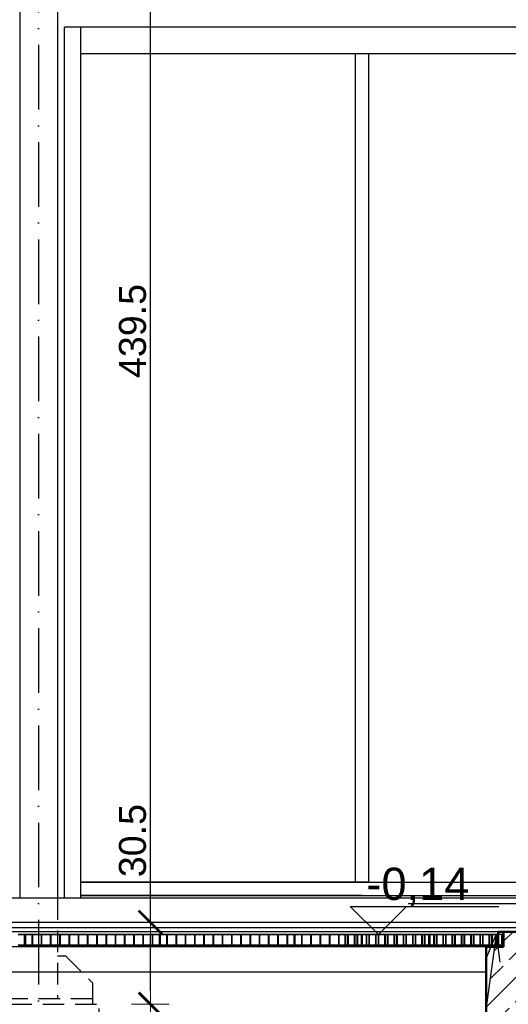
# Model space of a CAD drawing. Extents: x 5703 to 11842, y -4896 to -230.
# Tile 9 of 28: x 7319 to 7500, y -4658 to -4292. Entities that reach past the tile are written whole.
import ezdxf

# ---------------------------------------------------------------- set-up
doc = ezdxf.new("R2010")
doc.units = 0
doc.header["$LTSCALE"] = 2
doc.linetypes.add('ACAD_ISO10W100', pattern=[18, 12, -3, 0, -3])
doc.linetypes.add('JIS_02_2.0', pattern=[3, 2, -1])
for name, color, linetype in [('2D- Siatka Modularna', 81, 'ACAD_ISO10W100'), ('_opis', 7, 'Continuous'), ('Budowlane - Krata Wema', 7, 'Continuous'), ('Budowlane - Opisy', 7, 'Continuous'), ('Budowlane - Wylewka betonowa', 7, 'Continuous'), ('Konstrukcja - Fasada', 7, 'Continuous'), ('Konstrukcja - podkonstrukcja pod panele - belki', 7, 'Continuous'), ('Konstrukcja - Płyta - Zbrojenie Rozproszone', 7, 'Continuous'), ('Konstrukcja - slupy myjnia', 7, 'Continuous'), ('Myjnia - podloga', 7, 'Continuous'), ('Wymiarowanie - Poziomy', 7, 'Continuous')]:
    doc.layers.add(name, color=color, linetype=linetype)
for name, color, linetype, lineweight in [('a___przekrojowa___0.5', 7, 'Continuous', 50), ('a___widokowa_0.25', 7, 'Continuous', 25), ('a___wymiary', 7, 'Continuous', 18)]:
    doc.layers.add(name, color=color, linetype=linetype, lineweight=lineweight)
doc.styles.add('GENERATED_STYLE_2', font='ARIAL.TTF')
doc.styles.get("Standard").update_dxf_attribs({"font": 'arial.ttf'})
doc.dimstyles.new('1_50', dxfattribs={"dimtxt": 10, "dimasz": 5, "dimexe": 1.25, "dimexo": 0.625, "dimgap": 1.5, "dimtad": 1, "dimdec": 3, "dimrnd": 0.5, "dimdsep": 46, "dimtxsty": 'Standard', "dimblk": 'znacznik', "dimcen": 1.5, "dimse1": 1, "dimse2": 1, "dimclrd": 256, "dimclrt": 256, "dimazin": 0, "dimtfac": 1, "dimtdec": 3, "dimtmove": 0, "dimatfit": 3, "dimldrblk": 'znacznik', "dimfxl": 1, "dimarcsym": 0})
doc.dimstyles.new('GENERATED_STYLE__61', dxfattribs={"dimtxt": 0.18, "dimasz": 4.56, "dimexe": 0.18, "dimexo": 0.0625, "dimgap": 0.09, "dimtad": 0, "dimtih": 1, "dimtoh": 1, "dimdec": 4, "dimzin": 0, "dimdsep": 46, "dimtxsty": 'Standard', "dimcen": 0.09, "dimadec": 0, "dimazin": 0, "dimtfac": 1, "dimtdec": 4, "dimtmove": 0, "dimatfit": 3, "dimldrblk": 'ARROWHEAD_3', "dimfxl": 1, "dimtolj": 1, "dimtzin": 0, "dimarcsym": 0})

# ---------------------------------------------------------------- blocks, each defined once
blk = doc.blocks.new('ARROWHEAD_3')
at = {"linetype": 'Continuous'}
blk.add_line((0, 0), (-1, 0), dxfattribs=at)
at = {"linetype": 'Continuous', "flags": 128}
blk.add_lwpolyline([(-1, 0.2679), (0, 0), (-1, -0.2679)], dxfattribs=at)
blk = doc.blocks.new('znacznik')
at = {"layer": 'a___wymiary'}
for p, q in [((0, 1.394), (0, -1.394)), ((1.394, 0), (-1.394, 0))]:
    blk.add_line(p, q, dxfattribs=at)
at = {"layer": 'a___wymiary', "const_width": 0.2}
blk.add_lwpolyline([(0.876, 0.876), (-0.876, -0.876)], dxfattribs=at)
blk = doc.blocks.new('*D302')
at = {"layer": 'a___wymiary', "lineweight": -2}
blk.add_line((7883.06, -4142.6), (7883.06, -4613.6), dxfattribs=at)
at = {"layer": 'Defpoints', "color": 0}
for p in [(7495.11, -4137.6), (7849.66, -4618.6), (7883.06, -4618.6)]:
    blk.add_point(p, dxfattribs=at)
at = {"layer": 'a___wymiary', "lineweight": -2, "xscale": 5, "yscale": 5, "zscale": 5}
for p, rotation in [((7883.06, -4137.6), 90), ((7883.06, -4618.6), 270)]:
    blk.add_blockref('znacznik', p, dxfattribs=dict(at, rotation=rotation))
at = {"layer": 'a___wymiary', "insert": (7876.45, -4378.1), "char_height": 10, "attachment_point": 5, "rotation": 90}
blk.add_mtext('481', dxfattribs=at)
blk = doc.blocks.new('*D252')
at = {"layer": 'a___wymiary', "lineweight": -2}
for p, q in [((7367.52, -4627.6), (7367.52, -4582.69)), ((7367.52, -4653), (7367.52, -4632.6))]:
    blk.add_line(p, q, dxfattribs=at)
at = {"layer": 'Defpoints', "color": 0}
for p in [(7354.87, -4627.6), (7367.52, -4627.6), (7348.54, -4658)]:
    blk.add_point(p, dxfattribs=at)
at = {"layer": 'a___wymiary', "lineweight": -2, "xscale": 5, "yscale": 5, "zscale": 5}
for p, rotation in [((7367.52, -4627.6), 90), ((7367.52, -4658), 270)]:
    blk.add_blockref('znacznik', p, dxfattribs=dict(at, rotation=rotation))
at = {"layer": 'a___wymiary', "insert": (7360.92, -4597.21), "char_height": 10, "attachment_point": 5, "rotation": 90}
blk.add_mtext('30.5', dxfattribs=at)
blk = doc.blocks.new('*D253')
at = {"layer": 'a___wymiary', "lineweight": -2}
blk.add_line((7367.52, -4622.6), (7367.52, -4193.34), dxfattribs=at)
at = {"layer": 'Defpoints', "color": 0}
for p in [(7345.95, -4188.34), (7367.52, -4188.34), (7354.87, -4627.6)]:
    blk.add_point(p, dxfattribs=at)
at = {"layer": 'a___wymiary', "lineweight": -2, "xscale": 5, "yscale": 5, "zscale": 5}
for p, rotation in [((7367.52, -4188.34), 90), ((7367.52, -4627.6), 270)]:
    blk.add_blockref('znacznik', p, dxfattribs=dict(at, rotation=rotation))
at = {"layer": 'a___wymiary', "insert": (7360.92, -4407.97), "char_height": 10, "attachment_point": 5, "rotation": 90}
blk.add_mtext('439.5', dxfattribs=at)

msp = doc.modelspace()

# ---------------------------------------------------------------- hatches: boundary and pattern name
at = {"layer": '_opis', "transparency": 33554687}
h = msp.add_hatch(dxfattribs=at)
h.set_pattern_fill('ANSI33-Metric', color=256, scale=2)
h.set_pattern_definition([(45, (-14804.122, 9235.199), (-8.980256, 8.980256), []), (45, (-14795.142, 9235.199), (-8.980256, 8.980256), [6.35, -3.175])])
h.paths.add_polyline_path([(6966.0421, -4700.1552), (6966.0421, -4680.3064), (6943.5421, -4679.7862), (6943.5421, -4699.6657)])
h.paths.add_polyline_path([(6988.5421, -4700.6448), (6988.5421, -4680.8266), (6966.0421, -4680.3064), (6966.0421, -4700.1552)])
h.paths.add_polyline_path([(7303.5421, -4688.1093), (6988.5421, -4680.8266), (6988.5421, -4700.6448), (7303.5421, -4707.4983)])
h.paths.add_polyline_path([(7326.0421, -4707.5996), (7326.0421, -4688.6321), (7322.8681, -4688.5561), (7303.5421, -4688.1093), (7303.5421, -4707.4983), (7308.1968, -4707.5996)])
h.paths.add_polyline_path([(7348.5421, -4707.5996), (7348.5421, -4689.1706), (7326.0421, -4688.6321), (7326.0421, -4707.5996)])
h.paths.add_polyline_path([(7484.7787, -4711.4416), (7487.5454, -4691.5996), (7482.9116, -4691.5996), (7450.042, -4691.5996), (7348.5421, -4689.1706), (7348.5421, -4707.5996), (7408.5421, -4707.5996), (7408.5421, -4709.7829)])
h.paths.add_polyline_path([(7512.042, -4711.5996), (7512.042, -4662.3996), (7512.042, -4651.0996), (7512.042, -4650.8996), (7507.042, -4650.9996), (7637.4735, -4650.9996), (7637.4735, -4628.791), (7624.5998, -4629.0485), (7596.0421, -4629.6196), (7531.3817, -4630.9128), (7498.542, -4631.0983), (7498.5421, -4631.1096), (7498.5421, -4636.5996), (7496.542, -4636.5996), (7495.2146, -4636.5996), (7492.042, -4659.3516), (7492.042, -4691.5996), (7487.5454, -4691.5996), (7484.7787, -4711.4416), (7492.042, -4711.5996)])
h.paths.add_polyline_path([(7686.0421, -4643.9902), (7686.0421, -4627.8196), (7637.4735, -4628.791), (7637.4735, -4650.9996), (7680.0326, -4650.9996), (7680.0326, -4649.9996)])
h.paths.add_polyline_path([(7693.0308, -4650.9996), (7693.0314, -4639.9996), (7690.0326, -4639.9996), (7686.0421, -4643.9902), (7686.0421, -4650.9996)])

# ---------------------------------------------------------------- linework, layer by layer
at = {"layer": '2D- Siatka Modularna'}
msp.add_line((7326.0421, -3976.8569), (7326.0421, -4796.4517), dxfattribs=at)
at = {"layer": 'a___przekrojowa___0.5'}
for p, q in [((7496.542, -4631.1096), (7531.3817, -4630.9128)), ((7496.542, -4636.5996), (7496.542, -4631.1096)), ((7498.5421, -4636.5996), (7498.5421, -4631.1096)), ((7492.042, -4636.5996), (7496.542, -4636.5996)), ((7492.042, -4645.9996), (7492.042, -4636.5996)), ((7498.5421, -4636.5996), (7494.0421, -4636.5996)), ((7492.042, -4691.5996), (7492.042, -4645.9996))]:
    msp.add_line(p, q, dxfattribs=at)
at = {"layer": 'a___widokowa_0.25'}
for p, q in [((7319.042, -4215.3481), (7319.042, -4618.5996)), ((7333.042, -4215.3481), (7333.042, -4618.5996)), ((7496.542, -4631.1096), (6770.542, -4631.1096)), ((7494.0421, -4636.5996), (6855.042, -4636.5996))]:
    msp.add_line(p, q, dxfattribs=at)
at = {"layer": 'a___widokowa_0.25', "linetype": 'JIS_02_2.0', "ltscale": 2}
for p, q in [((7333.0076, -4618.5996), (7333.0076, -4655.9996)), ((7333.0081, -4639.9996), (7336.0076, -4639.9996)), ((7336.0076, -4639.9996), (7346.0076, -4649.9996)), ((7346.0076, -4649.9996), (7346.0076, -4657.9996)), ((7303.5421, -4657.9996), (7348.5421, -4657.9996)), ((7346.0076, -4655.9996), (7306.0076, -4655.9996)), ((7348.5421, -4727.5996), (7348.5421, -4657.9996))]:
    msp.add_line(p, q, dxfattribs=at)
at = {"layer": 'Budowlane - Krata Wema'}
for p, q in [((7318.437, -4632.0996), (7320.842, -4632.0996)), ((7320.8421, -4632.0996), (7318.4371, -4632.0996)), ((7320.842, -4632.0996), (7321.042, -4632.0996)), ((7320.842, -4636.0996), (7320.842, -4632.0996)), ((7320.8421, -4636.0996), (7320.8421, -4632.0996)), ((7321.0421, -4632.0996), (7320.8421, -4632.0996)), ((7321.042, -4632.0996), (7321.242, -4632.0996)), ((7321.2421, -4632.0996), (7321.0421, -4632.0996)), ((7321.242, -4632.0996), (7323.647, -4632.0996)), ((7321.242, -4636.0996), (7321.242, -4632.0996)), ((7323.6471, -4632.0996), (7321.2421, -4632.0996)), ((7321.2421, -4636.0996), (7321.2421, -4632.0996)), ((7323.647, -4632.0996), (7323.847, -4632.0996)), ((7323.647, -4636.0996), (7323.647, -4632.0996)), ((7323.6471, -4636.0996), (7323.6471, -4632.0996)), ((7323.8471, -4632.0996), (7323.6471, -4632.0996)), ((7323.847, -4632.0996), (7327.077, -4632.0996)), ((7323.847, -4636.0996), (7323.847, -4632.0996)), ((7327.0771, -4632.0996), (7323.8471, -4632.0996)), ((7323.8471, -4636.0996), (7323.8471, -4632.0996)), ((7327.077, -4632.0996), (7327.277, -4632.0996)), ((7327.077, -4636.0996), (7327.077, -4632.0996)), ((7327.0771, -4636.0996), (7327.0771, -4632.0996)), ((7327.2771, -4632.0996), (7327.0771, -4632.0996)), ((7327.277, -4632.0996), (7330.507, -4632.0996)), ((7327.277, -4636.0996), (7327.277, -4632.0996)), ((7330.5071, -4632.0996), (7327.2771, -4632.0996)), ((7327.2771, -4636.0996), (7327.2771, -4632.0996)), ((7330.507, -4632.0996), (7330.707, -4632.0996)), ((7330.507, -4636.0996), (7330.507, -4632.0996)), ((7330.5071, -4636.0996), (7330.5071, -4632.0996)), ((7330.7071, -4632.0996), (7330.5071, -4632.0996)), ((7330.707, -4632.0996), (7333.937, -4632.0996)), ((7330.707, -4636.0996), (7330.707, -4632.0996)), ((7333.9371, -4632.0996), (7330.7071, -4632.0996)), ((7330.7071, -4636.0996), (7330.7071, -4632.0996)), ((7333.937, -4632.0996), (7334.137, -4632.0996)), ((7333.937, -4636.0996), (7333.937, -4632.0996)), ((7333.9371, -4636.0996), (7333.9371, -4632.0996)), ((7334.1371, -4632.0996), (7333.9371, -4632.0996)), ((7334.137, -4632.0996), (7337.367, -4632.0996)), ((7334.137, -4636.0996), (7334.137, -4632.0996)), ((7337.3671, -4632.0996), (7334.1371, -4632.0996)), ((7334.1371, -4636.0996), (7334.1371, -4632.0996)), ((7337.367, -4632.0996), (7337.567, -4632.0996)), ((7337.367, -4636.0996), (7337.367, -4632.0996)), ((7337.3671, -4636.0996), (7337.3671, -4632.0996)), ((7337.5671, -4632.0996), (7337.3671, -4632.0996)), ((7337.567, -4632.0996), (7340.797, -4632.0996)), ((7337.567, -4636.0996), (7337.567, -4632.0996)), ((7340.7971, -4632.0996), (7337.5671, -4632.0996)), ((7337.5671, -4636.0996), (7337.5671, -4632.0996)), ((7340.797, -4632.0996), (7340.997, -4632.0996)), ((7340.797, -4636.0996), (7340.797, -4632.0996)), ((7340.7971, -4636.0996), (7340.7971, -4632.0996)), ((7340.9971, -4632.0996), (7340.7971, -4632.0996)), ((7340.997, -4632.0996), (7344.227, -4632.0996)), ((7340.997, -4636.0996), (7340.997, -4632.0996)), ((7344.2271, -4632.0996), (7340.9971, -4632.0996)), ((7340.9971, -4636.0996), (7340.9971, -4632.0996)), ((7344.227, -4632.0996), (7344.427, -4632.0996)), ((7344.227, -4636.0996), (7344.227, -4632.0996)), ((7344.2271, -4636.0996), (7344.2271, -4632.0996)), ((7344.4271, -4632.0996), (7344.2271, -4632.0996)), ((7344.427, -4632.0996), (7347.657, -4632.0996)), ((7344.427, -4636.0996), (7344.427, -4632.0996)), ((7347.6571, -4632.0996), (7344.4271, -4632.0996)), ((7344.4271, -4636.0996), (7344.4271, -4632.0996)), ((7347.657, -4632.0996), (7347.857, -4632.0996)), ((7347.657, -4636.0996), (7347.657, -4632.0996)), ((7347.6571, -4636.0996), (7347.6571, -4632.0996)), ((7347.8571, -4632.0996), (7347.6571, -4632.0996)), ((7347.857, -4632.0996), (7351.087, -4632.0996)), ((7347.857, -4636.0996), (7347.857, -4632.0996)), ((7351.0871, -4632.0996), (7347.8571, -4632.0996)), ((7347.8571, -4636.0996), (7347.8571, -4632.0996)), ((7351.087, -4632.0996), (7351.287, -4632.0996)), ((7351.087, -4636.0996), (7351.087, -4632.0996)), ((7351.0871, -4636.0996), (7351.0871, -4632.0996)), ((7351.2871, -4632.0996), (7351.0871, -4632.0996)), ((7351.287, -4632.0996), (7354.517, -4632.0996)), ((7351.287, -4636.0996), (7351.287, -4632.0996)), ((7354.5171, -4632.0996), (7351.2871, -4632.0996)), ((7351.2871, -4636.0996), (7351.2871, -4632.0996)), ((7354.517, -4632.0996), (7354.717, -4632.0996)), ((7354.517, -4636.0996), (7354.517, -4632.0996)), ((7354.5171, -4636.0996), (7354.5171, -4632.0996)), ((7354.7171, -4632.0996), (7354.5171, -4632.0996)), ((7354.717, -4632.0996), (7357.947, -4632.0996)), ((7354.717, -4636.0996), (7354.717, -4632.0996)), ((7357.9471, -4632.0996), (7354.7171, -4632.0996)), ((7354.7171, -4636.0996), (7354.7171, -4632.0996)), ((7357.947, -4632.0996), (7358.147, -4632.0996)), ((7357.947, -4636.0996), (7357.947, -4632.0996)), ((7357.9471, -4636.0996), (7357.9471, -4632.0996)), ((7358.1471, -4632.0996), (7357.9471, -4632.0996)), ((7358.147, -4632.0996), (7361.377, -4632.0996)), ((7358.147, -4636.0996), (7358.147, -4632.0996)), ((7361.3771, -4632.0996), (7358.1471, -4632.0996)), ((7358.1471, -4636.0996), (7358.1471, -4632.0996)), ((7361.377, -4632.0996), (7361.577, -4632.0996)), ((7361.377, -4636.0996), (7361.377, -4632.0996)), ((7361.3771, -4636.0996), (7361.3771, -4632.0996)), ((7361.5771, -4632.0996), (7361.3771, -4632.0996)), ((7361.577, -4632.0996), (7364.807, -4632.0996)), ((7361.577, -4636.0996), (7361.577, -4632.0996)), ((7364.8071, -4632.0996), (7361.5771, -4632.0996)), ((7361.5771, -4636.0996), (7361.5771, -4632.0996)), ((7364.807, -4632.0996), (7365.007, -4632.0996)), ((7364.807, -4636.0996), (7364.807, -4632.0996)), ((7364.8071, -4636.0996), (7364.8071, -4632.0996)), ((7365.0071, -4632.0996), (7364.8071, -4632.0996)), ((7365.007, -4632.0996), (7368.237, -4632.0996)), ((7365.007, -4636.0996), (7365.007, -4632.0996)), ((7368.2371, -4632.0996), (7365.0071, -4632.0996)), ((7365.0071, -4636.0996), (7365.0071, -4632.0996)), ((7368.237, -4632.0996), (7368.437, -4632.0996)), ((7368.237, -4636.0996), (7368.237, -4632.0996)), ((7368.2371, -4636.0996), (7368.2371, -4632.0996)), ((7368.4371, -4632.0996), (7368.2371, -4632.0996)), ((7368.437, -4632.0996), (7370.842, -4632.0996)), ((7368.437, -4636.0996), (7368.437, -4632.0996)), ((7370.8421, -4632.0996), (7368.4371, -4632.0996)), ((7368.4371, -4636.0996), (7368.4371, -4632.0996)), ((7370.842, -4632.0996), (7371.042, -4632.0996)), ((7370.842, -4636.0996), (7370.842, -4632.0996)), ((7370.8421, -4636.0996), (7370.8421, -4632.0996)), ((7371.0421, -4632.0996), (7370.8421, -4632.0996)), ((7371.042, -4632.0996), (7371.242, -4632.0996)), ((7371.2421, -4632.0996), (7371.0421, -4632.0996)), ((7371.242, -4632.0996), (7373.647, -4632.0996)), ((7371.242, -4636.0996), (7371.242, -4632.0996)), ((7373.6471, -4632.0996), (7371.2421, -4632.0996)), ((7371.2421, -4636.0996), (7371.2421, -4632.0996)), ((7373.647, -4632.0996), (7373.847, -4632.0996)), ((7373.647, -4636.0996), (7373.647, -4632.0996)), ((7373.6471, -4636.0996), (7373.6471, -4632.0996)), ((7373.8471, -4632.0996), (7373.6471, -4632.0996)), ((7373.847, -4632.0996), (7377.077, -4632.0996)), ((7373.847, -4636.0996), (7373.847, -4632.0996)), ((7377.0771, -4632.0996), (7373.8471, -4632.0996)), ((7373.8471, -4636.0996), (7373.8471, -4632.0996)), ((7377.077, -4632.0996), (7377.277, -4632.0996)), ((7377.077, -4636.0996), (7377.077, -4632.0996)), ((7377.0771, -4636.0996), (7377.0771, -4632.0996)), ((7377.2771, -4632.0996), (7377.0771, -4632.0996)), ((7377.277, -4632.0996), (7380.507, -4632.0996)), ((7377.277, -4636.0996), (7377.277, -4632.0996)), ((7380.5071, -4632.0996), (7377.2771, -4632.0996)), ((7377.2771, -4636.0996), (7377.2771, -4632.0996)), ((7380.507, -4632.0996), (7380.707, -4632.0996)), ((7380.507, -4636.0996), (7380.507, -4632.0996)), ((7380.5071, -4636.0996), (7380.5071, -4632.0996)), ((7380.7071, -4632.0996), (7380.5071, -4632.0996)), ((7380.707, -4632.0996), (7383.937, -4632.0996)), ((7380.707, -4636.0996), (7380.707, -4632.0996)), ((7383.9371, -4632.0996), (7380.7071, -4632.0996)), ((7380.7071, -4636.0996), (7380.7071, -4632.0996)), ((7383.937, -4632.0996), (7384.137, -4632.0996)), ((7383.937, -4636.0996), (7383.937, -4632.0996)), ((7383.9371, -4636.0996), (7383.9371, -4632.0996)), ((7384.1371, -4632.0996), (7383.9371, -4632.0996)), ((7384.137, -4632.0996), (7387.367, -4632.0996)), ((7384.137, -4636.0996), (7384.137, -4632.0996)), ((7387.3671, -4632.0996), (7384.1371, -4632.0996)), ((7384.1371, -4636.0996), (7384.1371, -4632.0996)), ((7387.367, -4632.0996), (7387.567, -4632.0996)), ((7387.367, -4636.0996), (7387.367, -4632.0996)), ((7387.3671, -4636.0996), (7387.3671, -4632.0996)), ((7387.5671, -4632.0996), (7387.3671, -4632.0996)), ((7387.567, -4632.0996), (7390.797, -4632.0996)), ((7387.567, -4636.0996), (7387.567, -4632.0996)), ((7390.7971, -4632.0996), (7387.5671, -4632.0996)), ((7387.5671, -4636.0996), (7387.5671, -4632.0996)), ((7390.797, -4632.0996), (7390.997, -4632.0996)), ((7390.797, -4636.0996), (7390.797, -4632.0996)), ((7390.7971, -4636.0996), (7390.7971, -4632.0996)), ((7390.9971, -4632.0996), (7390.7971, -4632.0996)), ((7390.997, -4632.0996), (7394.227, -4632.0996)), ((7390.997, -4636.0996), (7390.997, -4632.0996)), ((7394.2271, -4632.0996), (7390.9971, -4632.0996)), ((7390.9971, -4636.0996), (7390.9971, -4632.0996)), ((7394.227, -4632.0996), (7394.427, -4632.0996)), ((7394.227, -4636.0996), (7394.227, -4632.0996)), ((7394.2271, -4636.0996), (7394.2271, -4632.0996)), ((7394.4271, -4632.0996), (7394.2271, -4632.0996)), ((7394.427, -4632.0996), (7397.657, -4632.0996)), ((7394.427, -4636.0996), (7394.427, -4632.0996)), ((7397.6571, -4632.0996), (7394.4271, -4632.0996)), ((7394.4271, -4636.0996), (7394.4271, -4632.0996)), ((7397.657, -4632.0996), (7397.857, -4632.0996)), ((7397.657, -4636.0996), (7397.657, -4632.0996)), ((7397.6571, -4636.0996), (7397.6571, -4632.0996)), ((7397.8571, -4632.0996), (7397.6571, -4632.0996)), ((7397.857, -4632.0996), (7401.087, -4632.0996)), ((7397.857, -4636.0996), (7397.857, -4632.0996)), ((7401.0871, -4632.0996), (7397.8571, -4632.0996)), ((7397.8571, -4636.0996), (7397.8571, -4632.0996)), ((7401.087, -4632.0996), (7401.287, -4632.0996)), ((7401.087, -4636.0996), (7401.087, -4632.0996)), ((7401.0871, -4636.0996), (7401.0871, -4632.0996)), ((7401.2871, -4632.0996), (7401.0871, -4632.0996)), ((7401.287, -4632.0996), (7404.517, -4632.0996)), ((7401.287, -4636.0996), (7401.287, -4632.0996)), ((7404.5171, -4632.0996), (7401.2871, -4632.0996)), ((7401.2871, -4636.0996), (7401.2871, -4632.0996)), ((7404.517, -4632.0996), (7404.717, -4632.0996)), ((7404.517, -4636.0996), (7404.517, -4632.0996)), ((7404.5171, -4636.0996), (7404.5171, -4632.0996)), ((7404.7171, -4632.0996), (7404.5171, -4632.0996)), ((7404.717, -4632.0996), (7407.947, -4632.0996)), ((7404.717, -4636.0996), (7404.717, -4632.0996)), ((7407.9471, -4632.0996), (7404.7171, -4632.0996)), ((7404.7171, -4636.0996), (7404.7171, -4632.0996)), ((7407.947, -4632.0996), (7408.147, -4632.0996)), ((7407.947, -4636.0996), (7407.947, -4632.0996)), ((7407.9471, -4636.0996), (7407.9471, -4632.0996)), ((7408.1471, -4632.0996), (7407.9471, -4632.0996)), ((7408.147, -4632.0996), (7411.377, -4632.0996)), ((7408.147, -4636.0996), (7408.147, -4632.0996)), ((7411.3771, -4632.0996), (7408.1471, -4632.0996)), ((7408.1471, -4636.0996), (7408.1471, -4632.0996)), ((7411.377, -4632.0996), (7411.577, -4632.0996)), ((7411.377, -4636.0996), (7411.377, -4632.0996)), ((7411.3771, -4636.0996), (7411.3771, -4632.0996)), ((7411.5771, -4632.0996), (7411.3771, -4632.0996)), ((7411.577, -4632.0996), (7414.807, -4632.0996)), ((7411.577, -4636.0996), (7411.577, -4632.0996)), ((7414.8071, -4632.0996), (7411.5771, -4632.0996)), ((7411.5771, -4636.0996), (7411.5771, -4632.0996)), ((7414.807, -4632.0996), (7415.007, -4632.0996)), ((7414.807, -4636.0996), (7414.807, -4632.0996)), ((7414.8071, -4636.0996), (7414.8071, -4632.0996)), ((7415.0071, -4632.0996), (7414.8071, -4632.0996)), ((7415.007, -4632.0996), (7418.237, -4632.0996)), ((7415.007, -4636.0996), (7415.007, -4632.0996)), ((7418.2371, -4632.0996), (7415.0071, -4632.0996)), ((7415.0071, -4636.0996), (7415.0071, -4632.0996)), ((7418.237, -4632.0996), (7418.437, -4632.0996)), ((7418.237, -4636.0996), (7418.237, -4632.0996)), ((7418.2371, -4636.0996), (7418.2371, -4632.0996)), ((7418.4371, -4632.0996), (7418.2371, -4632.0996)), ((7418.437, -4632.0996), (7420.842, -4632.0996)), ((7418.437, -4636.0996), (7418.437, -4632.0996)), ((7420.8421, -4632.0996), (7418.4371, -4632.0996)), ((7418.4371, -4636.0996), (7418.4371, -4632.0996)), ((7420.842, -4632.0996), (7421.042, -4632.0996)), ((7420.842, -4636.0996), (7420.842, -4632.0996)), ((7420.8421, -4636.0996), (7420.8421, -4632.0996)), ((7421.0421, -4632.0996), (7420.8421, -4632.0996)), ((7421.042, -4632.0996), (7421.242, -4632.0996)), ((7421.2421, -4632.0996), (7421.0421, -4632.0996)), ((7421.242, -4632.0996), (7423.647, -4632.0996)), ((7421.242, -4636.0996), (7421.242, -4632.0996)), ((7423.6471, -4632.0996), (7421.2421, -4632.0996)), ((7421.2421, -4636.0996), (7421.2421, -4632.0996)), ((7423.647, -4632.0996), (7423.847, -4632.0996)), ((7423.647, -4636.0996), (7423.647, -4632.0996)), ((7423.6471, -4636.0996), (7423.6471, -4632.0996)), ((7423.8471, -4632.0996), (7423.6471, -4632.0996)), ((7423.847, -4632.0996), (7427.077, -4632.0996)), ((7423.847, -4636.0996), (7423.847, -4632.0996)), ((7427.0771, -4632.0996), (7423.8471, -4632.0996)), ((7423.8471, -4636.0996), (7423.8471, -4632.0996)), ((7427.077, -4632.0996), (7427.277, -4632.0996)), ((7427.077, -4636.0996), (7427.077, -4632.0996)), ((7427.0771, -4636.0996), (7427.0771, -4632.0996)), ((7427.2771, -4632.0996), (7427.0771, -4632.0996)), ((7427.277, -4632.0996), (7430.507, -4632.0996)), ((7427.277, -4636.0996), (7427.277, -4632.0996)), ((7430.5071, -4632.0996), (7427.2771, -4632.0996)), ((7427.2771, -4636.0996), (7427.2771, -4632.0996)), ((7430.507, -4632.0996), (7430.707, -4632.0996)), ((7430.507, -4636.0996), (7430.507, -4632.0996)), ((7430.5071, -4636.0996), (7430.5071, -4632.0996)), ((7430.7071, -4632.0996), (7430.5071, -4632.0996)), ((7430.707, -4632.0996), (7433.937, -4632.0996)), ((7430.707, -4636.0996), (7430.707, -4632.0996)), ((7433.9371, -4632.0996), (7430.7071, -4632.0996)), ((7430.7071, -4636.0996), (7430.7071, -4632.0996)), ((7433.937, -4632.0996), (7434.137, -4632.0996)), ((7433.937, -4636.0996), (7433.937, -4632.0996)), ((7433.9371, -4636.0996), (7433.9371, -4632.0996)), ((7434.1371, -4632.0996), (7433.9371, -4632.0996)), ((7434.137, -4632.0996), (7437.367, -4632.0996)), ((7434.137, -4636.0996), (7434.137, -4632.0996)), ((7437.3671, -4632.0996), (7434.1371, -4632.0996)), ((7434.1371, -4636.0996), (7434.1371, -4632.0996)), ((7437.367, -4632.0996), (7437.567, -4632.0996)), ((7437.367, -4636.0996), (7437.367, -4632.0996)), ((7437.3671, -4636.0996), (7437.3671, -4632.0996)), ((7437.5671, -4632.0996), (7437.3671, -4632.0996)), ((7437.567, -4632.0996), (7440.797, -4632.0996)), ((7437.567, -4636.0996), (7437.567, -4632.0996)), ((7440.7971, -4632.0996), (7437.5671, -4632.0996)), ((7437.5671, -4636.0996), (7437.5671, -4632.0996)), ((7461.577, -4632.0996), (7439.807, -4632.0996)), ((7439.807, -4632.0996), (7440.007, -4632.0996)), ((7439.807, -4636.0996), (7439.807, -4632.0996)), ((7440.007, -4632.0996), (7443.237, -4632.0996)), ((7440.007, -4636.0996), (7440.007, -4632.0996)), ((7440.797, -4632.0996), (7440.997, -4632.0996)), ((7440.797, -4636.0996), (7440.797, -4632.0996)), ((7440.7971, -4636.0996), (7440.7971, -4632.0996)), ((7440.9971, -4632.0996), (7440.7971, -4632.0996)), ((7440.997, -4632.0996), (7444.227, -4632.0996)), ((7440.997, -4636.0996), (7440.997, -4632.0996)), ((7444.2271, -4632.0996), (7440.9971, -4632.0996)), ((7440.9971, -4636.0996), (7440.9971, -4632.0996)), ((7443.237, -4632.0996), (7443.437, -4632.0996)), ((7443.237, -4636.0996), (7443.237, -4632.0996)), ((7443.437, -4632.0996), (7445.842, -4632.0996)), ((7443.437, -4636.0996), (7443.437, -4632.0996)), ((7444.227, -4632.0996), (7444.427, -4632.0996)), ((7444.227, -4636.0996), (7444.227, -4632.0996)), ((7444.2271, -4636.0996), (7444.2271, -4632.0996)), ((7444.4271, -4632.0996), (7444.2271, -4632.0996)), ((7444.427, -4632.0996), (7447.657, -4632.0996)), ((7444.427, -4636.0996), (7444.427, -4632.0996)), ((7447.6571, -4632.0996), (7444.4271, -4632.0996)), ((7444.4271, -4636.0996), (7444.4271, -4632.0996)), ((7445.842, -4632.0996), (7446.042, -4632.0996)), ((7445.842, -4636.0996), (7445.842, -4632.0996)), ((7446.042, -4632.0996), (7446.242, -4632.0996)), ((7446.242, -4632.0996), (7448.647, -4632.0996)), ((7446.242, -4636.0996), (7446.242, -4632.0996)), ((7447.657, -4632.0996), (7447.857, -4632.0996)), ((7447.657, -4636.0996), (7447.657, -4632.0996)), ((7447.6571, -4636.0996), (7447.6571, -4632.0996)), ((7447.8571, -4632.0996), (7447.6571, -4632.0996)), ((7447.857, -4632.0996), (7451.087, -4632.0996)), ((7447.857, -4636.0996), (7447.857, -4632.0996)), ((7451.0871, -4632.0996), (7447.8571, -4632.0996)), ((7447.8571, -4636.0996), (7447.8571, -4632.0996)), ((7448.647, -4632.0996), (7448.847, -4632.0996)), ((7448.647, -4636.0996), (7448.647, -4632.0996)), ((7448.847, -4632.0996), (7452.077, -4632.0996)), ((7448.847, -4636.0996), (7448.847, -4632.0996)), ((7451.087, -4632.0996), (7451.287, -4632.0996)), ((7451.087, -4636.0996), (7451.087, -4632.0996)), ((7451.0871, -4636.0996), (7451.0871, -4632.0996)), ((7451.2871, -4632.0996), (7451.0871, -4632.0996)), ((7451.287, -4632.0996), (7454.517, -4632.0996)), ((7451.287, -4636.0996), (7451.287, -4632.0996)), ((7454.5171, -4632.0996), (7451.2871, -4632.0996)), ((7451.2871, -4636.0996), (7451.2871, -4632.0996)), ((7452.077, -4632.0996), (7452.277, -4632.0996)), ((7452.077, -4636.0996), (7452.077, -4632.0996)), ((7452.277, -4632.0996), (7455.507, -4632.0996)), ((7452.277, -4636.0996), (7452.277, -4632.0996)), ((7454.517, -4632.0996), (7454.717, -4632.0996)), ((7454.517, -4636.0996), (7454.517, -4632.0996)), ((7454.5171, -4636.0996), (7454.5171, -4632.0996)), ((7454.7171, -4632.0996), (7454.5171, -4632.0996)), ((7454.717, -4632.0996), (7457.947, -4632.0996)), ((7454.717, -4636.0996), (7454.717, -4632.0996)), ((7457.9471, -4632.0996), (7454.7171, -4632.0996)), ((7454.7171, -4636.0996), (7454.7171, -4632.0996)), ((7455.507, -4632.0996), (7455.707, -4632.0996)), ((7455.507, -4636.0996), (7455.507, -4632.0996)), ((7455.707, -4632.0996), (7458.937, -4632.0996)), ((7455.707, -4636.0996), (7455.707, -4632.0996)), ((7457.947, -4632.0996), (7458.147, -4632.0996)), ((7457.947, -4636.0996), (7457.947, -4632.0996)), ((7457.9471, -4636.0996), (7457.9471, -4632.0996)), ((7458.1471, -4632.0996), (7457.9471, -4632.0996)), ((7458.147, -4632.0996), (7461.377, -4632.0996)), ((7458.147, -4636.0996), (7458.147, -4632.0996)), ((7461.3771, -4632.0996), (7458.1471, -4632.0996)), ((7458.1471, -4636.0996), (7458.1471, -4632.0996)), ((7458.937, -4632.0996), (7459.137, -4632.0996)), ((7458.937, -4636.0996), (7458.937, -4632.0996)), ((7459.137, -4632.0996), (7462.367, -4632.0996)), ((7459.137, -4636.0996), (7459.137, -4632.0996)), ((7461.377, -4632.0996), (7461.577, -4632.0996)), ((7461.377, -4636.0996), (7461.377, -4632.0996)), ((7461.3771, -4636.0996), (7461.3771, -4632.0996)), ((7461.5771, -4632.0996), (7461.3771, -4632.0996)), ((7461.577, -4636.0996), (7461.577, -4632.0996)), ((7464.8071, -4632.0996), (7461.5771, -4632.0996)), ((7461.5771, -4636.0996), (7461.5771, -4632.0996)), ((7462.367, -4632.0996), (7462.567, -4632.0996)), ((7462.367, -4636.0996), (7462.367, -4632.0996)), ((7462.567, -4632.0996), (7465.797, -4632.0996)), ((7462.567, -4636.0996), (7462.567, -4632.0996)), ((7464.8071, -4636.0996), (7464.8071, -4632.0996)), ((7465.0071, -4632.0996), (7464.8071, -4632.0996)), ((7468.2371, -4632.0996), (7465.0071, -4632.0996)), ((7465.0071, -4636.0996), (7465.0071, -4632.0996)), ((7465.797, -4632.0996), (7465.997, -4632.0996)), ((7465.797, -4636.0996), (7465.797, -4632.0996)), ((7465.997, -4632.0996), (7469.227, -4632.0996)), ((7465.997, -4636.0996), (7465.997, -4632.0996)), ((7468.2371, -4636.0996), (7468.2371, -4632.0996)), ((7468.4371, -4632.0996), (7468.2371, -4632.0996)), ((7470.8421, -4632.0996), (7468.4371, -4632.0996)), ((7468.4371, -4636.0996), (7468.4371, -4632.0996)), ((7469.227, -4632.0996), (7469.427, -4632.0996)), ((7469.227, -4636.0996), (7469.227, -4632.0996)), ((7469.427, -4632.0996), (7472.657, -4632.0996)), ((7469.427, -4636.0996), (7469.427, -4632.0996)), ((7470.8421, -4636.0996), (7470.8421, -4632.0996)), ((7471.0421, -4632.0996), (7470.8421, -4632.0996)), ((7471.2421, -4632.0996), (7471.0421, -4632.0996)), ((7473.6471, -4632.0996), (7471.2421, -4632.0996)), ((7471.2421, -4636.0996), (7471.2421, -4632.0996)), ((7472.657, -4632.0996), (7472.857, -4632.0996)), ((7472.657, -4636.0996), (7472.657, -4632.0996)), ((7472.857, -4632.0996), (7476.087, -4632.0996)), ((7472.857, -4636.0996), (7472.857, -4632.0996)), ((7473.6471, -4636.0996), (7473.6471, -4632.0996)), ((7473.8471, -4632.0996), (7473.6471, -4632.0996)), ((7477.0771, -4632.0996), (7473.8471, -4632.0996)), ((7473.8471, -4636.0996), (7473.8471, -4632.0996)), ((7476.087, -4632.0996), (7476.287, -4632.0996)), ((7476.087, -4636.0996), (7476.087, -4632.0996)), ((7476.287, -4632.0996), (7479.517, -4632.0996)), ((7476.287, -4636.0996), (7476.287, -4632.0996)), ((7477.0771, -4636.0996), (7477.0771, -4632.0996)), ((7477.2771, -4632.0996), (7477.0771, -4632.0996)), ((7480.5071, -4632.0996), (7477.2771, -4632.0996)), ((7477.2771, -4636.0996), (7477.2771, -4632.0996)), ((7479.517, -4632.0996), (7479.717, -4632.0996)), ((7479.517, -4636.0996), (7479.517, -4632.0996)), ((7479.717, -4632.0996), (7482.947, -4632.0996)), ((7479.717, -4636.0996), (7479.717, -4632.0996)), ((7480.5071, -4636.0996), (7480.5071, -4632.0996)), ((7480.7071, -4632.0996), (7480.5071, -4632.0996)), ((7483.9371, -4632.0996), (7480.7071, -4632.0996)), ((7480.7071, -4636.0996), (7480.7071, -4632.0996)), ((7482.947, -4632.0996), (7483.147, -4632.0996)), ((7482.947, -4636.0996), (7482.947, -4632.0996)), ((7483.147, -4632.0996), (7486.377, -4632.0996)), ((7483.147, -4636.0996), (7483.147, -4632.0996)), ((7483.9371, -4636.0996), (7483.9371, -4632.0996)), ((7484.1371, -4632.0996), (7483.9371, -4632.0996)), ((7487.3671, -4632.0996), (7484.1371, -4632.0996)), ((7484.1371, -4636.0996), (7484.1371, -4632.0996)), ((7486.377, -4632.0996), (7486.577, -4632.0996)), ((7486.377, -4636.0996), (7486.377, -4632.0996)), ((7486.577, -4632.0996), (7489.807, -4632.0996)), ((7486.577, -4636.0996), (7486.577, -4632.0996)), ((7487.3671, -4636.0996), (7487.3671, -4632.0996)), ((7487.5671, -4632.0996), (7487.3671, -4632.0996)), ((7490.7971, -4632.0996), (7487.5671, -4632.0996)), ((7487.5671, -4636.0996), (7487.5671, -4632.0996)), ((7489.807, -4632.0996), (7490.007, -4632.0996)), ((7489.807, -4636.0996), (7489.807, -4632.0996)), ((7490.007, -4632.0996), (7493.237, -4632.0996)), ((7490.007, -4636.0996), (7490.007, -4632.0996)), ((7490.7971, -4636.0996), (7490.7971, -4632.0996)), ((7490.9971, -4632.0996), (7490.7971, -4632.0996)), ((7494.2271, -4632.0996), (7490.9971, -4632.0996)), ((7490.9971, -4636.0996), (7490.9971, -4632.0996)), ((7493.237, -4632.0996), (7493.437, -4632.0996)), ((7493.237, -4636.0996), (7493.237, -4632.0996)), ((7493.437, -4632.0996), (7495.842, -4632.0996)), ((7493.437, -4636.0996), (7493.437, -4632.0996)), ((7494.2271, -4636.0996), (7494.2271, -4632.0996)), ((7494.4271, -4632.0996), (7494.2271, -4632.0996)), ((7497.6571, -4632.0996), (7494.4271, -4632.0996)), ((7494.4271, -4636.0996), (7494.4271, -4632.0996)), ((7495.4371, -4632.0996), (7495.2371, -4632.0996)), ((7497.8421, -4632.0996), (7495.4371, -4632.0996)), ((7495.842, -4632.0996), (7496.042, -4632.0996)), ((7495.842, -4636.0996), (7495.842, -4632.0996)), ((7496.042, -4636.0996), (7496.042, -4632.0996)), ((7497.8571, -4632.0996), (7497.6571, -4632.0996)), ((7497.8421, -4636.0996), (7497.8421, -4632.0996)), ((7498.0421, -4632.0996), (7497.8421, -4632.0996)), ((7498.0421, -4636.0996), (7498.0421, -4632.0996)), ((7318.437, -4636.0996), (7320.842, -4636.0996)), ((7320.8421, -4636.0996), (7318.4371, -4636.0996)), ((7320.842, -4636.0996), (7321.042, -4636.0996)), ((7321.0421, -4636.0996), (7320.8421, -4636.0996)), ((7321.042, -4636.0996), (7321.242, -4636.0996)), ((7321.2421, -4636.0996), (7321.0421, -4636.0996)), ((7321.242, -4636.0996), (7323.647, -4636.0996)), ((7323.6471, -4636.0996), (7321.2421, -4636.0996)), ((7323.647, -4636.0996), (7323.847, -4636.0996)), ((7323.8471, -4636.0996), (7323.6471, -4636.0996)), ((7323.847, -4636.0996), (7327.077, -4636.0996)), ((7327.0771, -4636.0996), (7323.8471, -4636.0996)), ((7327.077, -4636.0996), (7327.277, -4636.0996)), ((7327.2771, -4636.0996), (7327.0771, -4636.0996)), ((7327.277, -4636.0996), (7330.507, -4636.0996)), ((7330.5071, -4636.0996), (7327.2771, -4636.0996)), ((7330.507, -4636.0996), (7330.707, -4636.0996)), ((7330.7071, -4636.0996), (7330.5071, -4636.0996)), ((7330.707, -4636.0996), (7333.937, -4636.0996)), ((7333.9371, -4636.0996), (7330.7071, -4636.0996)), ((7333.937, -4636.0996), (7334.137, -4636.0996)), ((7334.1371, -4636.0996), (7333.9371, -4636.0996)), ((7334.137, -4636.0996), (7337.367, -4636.0996)), ((7337.3671, -4636.0996), (7334.1371, -4636.0996)), ((7337.367, -4636.0996), (7337.567, -4636.0996)), ((7337.5671, -4636.0996), (7337.3671, -4636.0996)), ((7337.567, -4636.0996), (7340.797, -4636.0996)), ((7340.7971, -4636.0996), (7337.5671, -4636.0996)), ((7340.797, -4636.0996), (7340.997, -4636.0996)), ((7340.9971, -4636.0996), (7340.7971, -4636.0996)), ((7340.997, -4636.0996), (7344.227, -4636.0996)), ((7344.2271, -4636.0996), (7340.9971, -4636.0996)), ((7344.227, -4636.0996), (7344.427, -4636.0996)), ((7344.4271, -4636.0996), (7344.2271, -4636.0996)), ((7344.427, -4636.0996), (7347.657, -4636.0996)), ((7347.6571, -4636.0996), (7344.4271, -4636.0996)), ((7347.657, -4636.0996), (7347.857, -4636.0996)), ((7347.8571, -4636.0996), (7347.6571, -4636.0996)), ((7347.857, -4636.0996), (7351.087, -4636.0996)), ((7351.0871, -4636.0996), (7347.8571, -4636.0996)), ((7351.087, -4636.0996), (7351.287, -4636.0996)), ((7351.2871, -4636.0996), (7351.0871, -4636.0996)), ((7351.287, -4636.0996), (7354.517, -4636.0996)), ((7354.5171, -4636.0996), (7351.2871, -4636.0996)), ((7354.517, -4636.0996), (7354.717, -4636.0996)), ((7354.7171, -4636.0996), (7354.5171, -4636.0996)), ((7354.717, -4636.0996), (7357.947, -4636.0996)), ((7357.9471, -4636.0996), (7354.7171, -4636.0996)), ((7357.947, -4636.0996), (7358.147, -4636.0996)), ((7358.1471, -4636.0996), (7357.9471, -4636.0996)), ((7358.147, -4636.0996), (7361.377, -4636.0996)), ((7361.3771, -4636.0996), (7358.1471, -4636.0996)), ((7361.377, -4636.0996), (7361.577, -4636.0996)), ((7361.5771, -4636.0996), (7361.3771, -4636.0996)), ((7361.577, -4636.0996), (7364.807, -4636.0996)), ((7364.8071, -4636.0996), (7361.5771, -4636.0996)), ((7364.807, -4636.0996), (7365.007, -4636.0996)), ((7365.0071, -4636.0996), (7364.8071, -4636.0996)), ((7365.007, -4636.0996), (7368.237, -4636.0996)), ((7368.2371, -4636.0996), (7365.0071, -4636.0996)), ((7368.237, -4636.0996), (7368.437, -4636.0996)), ((7368.4371, -4636.0996), (7368.2371, -4636.0996)), ((7368.437, -4636.0996), (7370.842, -4636.0996)), ((7370.8421, -4636.0996), (7368.4371, -4636.0996)), ((7370.842, -4636.0996), (7371.042, -4636.0996)), ((7371.0421, -4636.0996), (7370.8421, -4636.0996)), ((7371.042, -4636.0996), (7371.242, -4636.0996)), ((7371.2421, -4636.0996), (7371.0421, -4636.0996)), ((7371.242, -4636.0996), (7373.647, -4636.0996)), ((7373.6471, -4636.0996), (7371.2421, -4636.0996)), ((7373.647, -4636.0996), (7373.847, -4636.0996)), ((7373.8471, -4636.0996), (7373.6471, -4636.0996)), ((7373.847, -4636.0996), (7377.077, -4636.0996)), ((7377.0771, -4636.0996), (7373.8471, -4636.0996)), ((7377.077, -4636.0996), (7377.277, -4636.0996)), ((7377.2771, -4636.0996), (7377.0771, -4636.0996)), ((7377.277, -4636.0996), (7380.507, -4636.0996)), ((7380.5071, -4636.0996), (7377.2771, -4636.0996)), ((7380.507, -4636.0996), (7380.707, -4636.0996)), ((7380.7071, -4636.0996), (7380.5071, -4636.0996)), ((7380.707, -4636.0996), (7383.937, -4636.0996)), ((7383.9371, -4636.0996), (7380.7071, -4636.0996)), ((7383.937, -4636.0996), (7384.137, -4636.0996)), ((7384.1371, -4636.0996), (7383.9371, -4636.0996)), ((7384.137, -4636.0996), (7387.367, -4636.0996)), ((7387.3671, -4636.0996), (7384.1371, -4636.0996)), ((7387.367, -4636.0996), (7387.567, -4636.0996)), ((7387.5671, -4636.0996), (7387.3671, -4636.0996)), ((7387.567, -4636.0996), (7390.797, -4636.0996)), ((7390.7971, -4636.0996), (7387.5671, -4636.0996)), ((7390.797, -4636.0996), (7390.997, -4636.0996)), ((7390.9971, -4636.0996), (7390.7971, -4636.0996)), ((7390.997, -4636.0996), (7394.227, -4636.0996)), ((7394.2271, -4636.0996), (7390.9971, -4636.0996)), ((7394.227, -4636.0996), (7394.427, -4636.0996)), ((7394.4271, -4636.0996), (7394.2271, -4636.0996)), ((7394.427, -4636.0996), (7397.657, -4636.0996)), ((7397.6571, -4636.0996), (7394.4271, -4636.0996)), ((7397.657, -4636.0996), (7397.857, -4636.0996)), ((7397.8571, -4636.0996), (7397.6571, -4636.0996)), ((7397.857, -4636.0996), (7401.087, -4636.0996)), ((7401.0871, -4636.0996), (7397.8571, -4636.0996)), ((7401.087, -4636.0996), (7401.287, -4636.0996)), ((7401.2871, -4636.0996), (7401.0871, -4636.0996)), ((7401.287, -4636.0996), (7404.517, -4636.0996)), ((7404.5171, -4636.0996), (7401.2871, -4636.0996)), ((7404.517, -4636.0996), (7404.717, -4636.0996)), ((7404.7171, -4636.0996), (7404.5171, -4636.0996)), ((7404.717, -4636.0996), (7407.947, -4636.0996)), ((7407.9471, -4636.0996), (7404.7171, -4636.0996)), ((7407.947, -4636.0996), (7408.147, -4636.0996)), ((7408.1471, -4636.0996), (7407.9471, -4636.0996)), ((7408.147, -4636.0996), (7411.377, -4636.0996)), ((7411.3771, -4636.0996), (7408.1471, -4636.0996)), ((7411.377, -4636.0996), (7411.577, -4636.0996)), ((7411.5771, -4636.0996), (7411.3771, -4636.0996)), ((7411.577, -4636.0996), (7414.807, -4636.0996)), ((7414.8071, -4636.0996), (7411.5771, -4636.0996)), ((7414.807, -4636.0996), (7415.007, -4636.0996)), ((7415.0071, -4636.0996), (7414.8071, -4636.0996)), ((7415.007, -4636.0996), (7418.237, -4636.0996)), ((7418.2371, -4636.0996), (7415.0071, -4636.0996)), ((7418.237, -4636.0996), (7418.437, -4636.0996)), ((7418.4371, -4636.0996), (7418.2371, -4636.0996)), ((7418.437, -4636.0996), (7420.842, -4636.0996)), ((7420.8421, -4636.0996), (7418.4371, -4636.0996)), ((7420.842, -4636.0996), (7421.042, -4636.0996)), ((7421.0421, -4636.0996), (7420.8421, -4636.0996)), ((7421.042, -4636.0996), (7421.242, -4636.0996)), ((7421.2421, -4636.0996), (7421.0421, -4636.0996)), ((7421.242, -4636.0996), (7423.647, -4636.0996)), ((7423.6471, -4636.0996), (7421.2421, -4636.0996)), ((7423.647, -4636.0996), (7423.847, -4636.0996)), ((7423.8471, -4636.0996), (7423.6471, -4636.0996)), ((7423.847, -4636.0996), (7427.077, -4636.0996)), ((7427.0771, -4636.0996), (7423.8471, -4636.0996)), ((7427.077, -4636.0996), (7427.277, -4636.0996)), ((7427.2771, -4636.0996), (7427.0771, -4636.0996)), ((7427.277, -4636.0996), (7430.507, -4636.0996)), ((7430.5071, -4636.0996), (7427.2771, -4636.0996)), ((7430.507, -4636.0996), (7430.707, -4636.0996)), ((7430.7071, -4636.0996), (7430.5071, -4636.0996)), ((7430.707, -4636.0996), (7433.937, -4636.0996)), ((7433.9371, -4636.0996), (7430.7071, -4636.0996)), ((7433.937, -4636.0996), (7434.137, -4636.0996)), ((7434.1371, -4636.0996), (7433.9371, -4636.0996)), ((7434.137, -4636.0996), (7437.367, -4636.0996)), ((7437.3671, -4636.0996), (7434.1371, -4636.0996)), ((7437.367, -4636.0996), (7437.567, -4636.0996)), ((7437.5671, -4636.0996), (7437.3671, -4636.0996)), ((7437.567, -4636.0996), (7440.797, -4636.0996)), ((7440.7971, -4636.0996), (7437.5671, -4636.0996)), ((7461.577, -4636.0996), (7439.807, -4636.0996)), ((7439.807, -4636.0996), (7440.007, -4636.0996)), ((7440.007, -4636.0996), (7443.237, -4636.0996)), ((7440.797, -4636.0996), (7440.997, -4636.0996)), ((7440.9971, -4636.0996), (7440.7971, -4636.0996)), ((7440.997, -4636.0996), (7444.227, -4636.0996)), ((7444.2271, -4636.0996), (7440.9971, -4636.0996)), ((7443.237, -4636.0996), (7443.437, -4636.0996)), ((7443.437, -4636.0996), (7445.842, -4636.0996)), ((7444.227, -4636.0996), (7444.427, -4636.0996)), ((7444.4271, -4636.0996), (7444.2271, -4636.0996)), ((7444.427, -4636.0996), (7447.657, -4636.0996)), ((7447.6571, -4636.0996), (7444.4271, -4636.0996)), ((7445.842, -4636.0996), (7446.042, -4636.0996)), ((7446.042, -4636.0996), (7446.242, -4636.0996)), ((7446.242, -4636.0996), (7448.647, -4636.0996)), ((7447.657, -4636.0996), (7447.857, -4636.0996)), ((7447.8571, -4636.0996), (7447.6571, -4636.0996)), ((7447.857, -4636.0996), (7451.087, -4636.0996)), ((7451.0871, -4636.0996), (7447.8571, -4636.0996)), ((7448.647, -4636.0996), (7448.847, -4636.0996)), ((7448.847, -4636.0996), (7452.077, -4636.0996)), ((7451.087, -4636.0996), (7451.287, -4636.0996)), ((7451.2871, -4636.0996), (7451.0871, -4636.0996)), ((7451.287, -4636.0996), (7454.517, -4636.0996)), ((7454.5171, -4636.0996), (7451.2871, -4636.0996)), ((7452.077, -4636.0996), (7452.277, -4636.0996)), ((7452.277, -4636.0996), (7455.507, -4636.0996)), ((7454.517, -4636.0996), (7454.717, -4636.0996)), ((7454.7171, -4636.0996), (7454.5171, -4636.0996)), ((7454.717, -4636.0996), (7457.947, -4636.0996)), ((7457.9471, -4636.0996), (7454.7171, -4636.0996)), ((7455.507, -4636.0996), (7455.707, -4636.0996)), ((7455.707, -4636.0996), (7458.937, -4636.0996)), ((7457.947, -4636.0996), (7458.147, -4636.0996)), ((7458.1471, -4636.0996), (7457.9471, -4636.0996)), ((7458.147, -4636.0996), (7461.377, -4636.0996)), ((7461.3771, -4636.0996), (7458.1471, -4636.0996)), ((7458.937, -4636.0996), (7459.137, -4636.0996)), ((7459.137, -4636.0996), (7462.367, -4636.0996)), ((7461.377, -4636.0996), (7461.577, -4636.0996)), ((7461.5771, -4636.0996), (7461.3771, -4636.0996)), ((7464.8071, -4636.0996), (7461.5771, -4636.0996)), ((7462.367, -4636.0996), (7462.567, -4636.0996)), ((7462.567, -4636.0996), (7465.797, -4636.0996)), ((7465.0071, -4636.0996), (7464.8071, -4636.0996)), ((7468.2371, -4636.0996), (7465.0071, -4636.0996)), ((7465.797, -4636.0996), (7465.997, -4636.0996)), ((7465.997, -4636.0996), (7469.227, -4636.0996)), ((7468.4371, -4636.0996), (7468.2371, -4636.0996)), ((7470.8421, -4636.0996), (7468.4371, -4636.0996)), ((7469.227, -4636.0996), (7469.427, -4636.0996)), ((7469.427, -4636.0996), (7472.657, -4636.0996)), ((7471.0421, -4636.0996), (7470.8421, -4636.0996)), ((7471.2421, -4636.0996), (7471.0421, -4636.0996)), ((7473.6471, -4636.0996), (7471.2421, -4636.0996)), ((7472.657, -4636.0996), (7472.857, -4636.0996)), ((7472.857, -4636.0996), (7476.087, -4636.0996)), ((7473.8471, -4636.0996), (7473.6471, -4636.0996)), ((7477.0771, -4636.0996), (7473.8471, -4636.0996)), ((7476.087, -4636.0996), (7476.287, -4636.0996)), ((7476.287, -4636.0996), (7479.517, -4636.0996)), ((7477.2771, -4636.0996), (7477.0771, -4636.0996)), ((7480.5071, -4636.0996), (7477.2771, -4636.0996)), ((7479.517, -4636.0996), (7479.717, -4636.0996)), ((7479.717, -4636.0996), (7482.947, -4636.0996)), ((7480.7071, -4636.0996), (7480.5071, -4636.0996)), ((7483.9371, -4636.0996), (7480.7071, -4636.0996)), ((7482.947, -4636.0996), (7483.147, -4636.0996)), ((7483.147, -4636.0996), (7486.377, -4636.0996)), ((7484.1371, -4636.0996), (7483.9371, -4636.0996)), ((7487.3671, -4636.0996), (7484.1371, -4636.0996)), ((7486.377, -4636.0996), (7486.577, -4636.0996)), ((7486.577, -4636.0996), (7489.807, -4636.0996)), ((7487.5671, -4636.0996), (7487.3671, -4636.0996)), ((7490.7971, -4636.0996), (7487.5671, -4636.0996)), ((7489.807, -4636.0996), (7490.007, -4636.0996)), ((7490.007, -4636.0996), (7493.237, -4636.0996)), ((7490.9971, -4636.0996), (7490.7971, -4636.0996)), ((7494.2271, -4636.0996), (7490.9971, -4636.0996)), ((7493.237, -4636.0996), (7493.437, -4636.0996)), ((7493.437, -4636.0996), (7495.842, -4636.0996)), ((7494.4271, -4636.0996), (7494.2271, -4636.0996)), ((7497.6571, -4636.0996), (7494.4271, -4636.0996)), ((7495.4371, -4636.0996), (7495.2371, -4636.0996)), ((7497.8421, -4636.0996), (7495.4371, -4636.0996)), ((7495.842, -4636.0996), (7496.042, -4636.0996)), ((7497.8571, -4636.0996), (7497.6571, -4636.0996)), ((7498.0421, -4636.0996), (7497.8421, -4636.0996))]:
    msp.add_line(p, q, dxfattribs=at)
at = {"layer": 'Budowlane - Wylewka betonowa'}
msp.add_line((7689.0421, -4618.5996), (6590.0421, -4618.5996), dxfattribs=at)
at = {"layer": 'Konstrukcja - Fasada'}
for p, q in [((7443.542, -4612.5996), (7443.542, -4305.0996)), ((7448.542, -4612.5996), (7448.542, -4305.0996)), ((7443.542, -4612.5996), (7341.727, -4612.5996)), ((7341.7271, -4612.5996), (7443.542, -4612.5996)), ((7448.542, -4612.5996), (7443.542, -4612.5996)), ((7443.542, -4612.5996), (7448.542, -4612.5996)), ((7448.542, -4612.5996), (7563.542, -4612.5996)), ((7446.042, -4617.5996), (7341.727, -4617.5996)), ((7341.7271, -4617.5996), (7446.042, -4617.5996)), ((7446.042, -4617.5996), (7566.042, -4617.5996))]:
    msp.add_line(p, q, dxfattribs=at)
at = {"layer": 'Konstrukcja - podkonstrukcja pod panele - belki'}
for p, q in [((7676.5042, -4295.0996), (7335.5799, -4295.0996)), ((7670.3571, -4305.0996), (7341.7271, -4305.0996))]:
    msp.add_line(p, q, dxfattribs=at)
at = {"layer": 'Konstrukcja - Płyta - Zbrojenie Rozproszone'}
for p, q in [((7689.0421, -4627.5996), (6598.0421, -4627.5996)), ((7596.0421, -4629.6196), (6696.0421, -4629.6196)), ((6855.042, -4645.9996), (7492.042, -4645.9996))]:
    msp.add_line(p, q, dxfattribs=at)
at = {"layer": 'Konstrukcja - slupy myjnia'}
for p, q in [((7335.5799, -4618.5996), (7335.5799, -4295.0996)), ((7341.7271, -4618.5996), (7341.7271, -4295.0996))]:
    msp.add_line(p, q, dxfattribs=at)
at = {"layer": 'Myjnia - podloga'}
msp.add_line((7596.0421, -4629.5996), (6696.0421, -4629.5996), dxfattribs=at)
at = {"layer": 'Wymiarowanie - Poziomy'}
for p, q in [((7518.2601, -4620.6671), (7463.1278, -4620.6671)), ((7441.6345, -4621.6571), (7496.7668, -4621.6571))]:
    msp.add_line(p, q, dxfattribs=at)
msp.add_lwpolyline([(7441.6345, -4621.6571), (7452.077, -4632.0996), (7462.5195, -4621.6571)], dxfattribs=at)

# ---------------------------------------------------------------- texts
at = {"layer": 'Wymiarowanie - Poziomy', "insert": (7447.6345, -4607.2571), "char_height": 12, "width": 25.000009, "attachment_point": 1, "style": 'GENERATED_STYLE_2'}
msp.add_mtext('-0,14', dxfattribs=at)

# ---------------------------------------------------------------- dimensions: what is measured, and where the dimension line sits
at = {"layer": 'a___wymiary'}
dim = msp.add_linear_dim(base=(7883.05883, -4618.59962), p1=(7495.10788, -4137.5991), p2=(7849.66362, -4618.59962), angle=90, dimstyle='1_50', dxfattribs=at)
dim.commit()
dim.dimension.update_dxf_attribs({"geometry": '*D302', "text_midpoint": (7876.45383, -4378.09936)})
dim = msp.add_linear_dim(base=(7367.525, -4188.3442), p1=(7354.8727, -4627.5996), p2=(7345.9459, -4188.3442), angle=90, dimstyle='1_50', override={"dimtmove": 1}, dxfattribs=at)
dim.commit()
dim.dimension.update_dxf_attribs({"geometry": '*D253', "text_midpoint": (7360.9158, -4407.9719)})
dim = msp.add_linear_dim(base=(7367.525, -4627.5996), p1=(7348.5421, -4657.9996), p2=(7354.8727, -4627.5996), angle=90, dimstyle='1_50', override={"dimtmove": 1}, dxfattribs=at)
dim.commit()
dim.dimension.update_dxf_attribs({"geometry": '*D252', "text_midpoint": (7367.525, -4597.2118), "dimtype": 160})

# ---------------------------------------------------------------- leaders
at = {"layer": 'Budowlane - Opisy', "annotation_type": 0, "has_hookline": 1, "hookline_direction": 1, "text_width": 76.615}
msp.add_leader([(7495.842, -4632.0996), (7473.6443, -4791.2923), (7459.1367, -4791.4923)], dimstyle='GENERATED_STYLE__61', override={"dimasz": 10}, dxfattribs=at)

doc.saveas('drawing.dxf')
